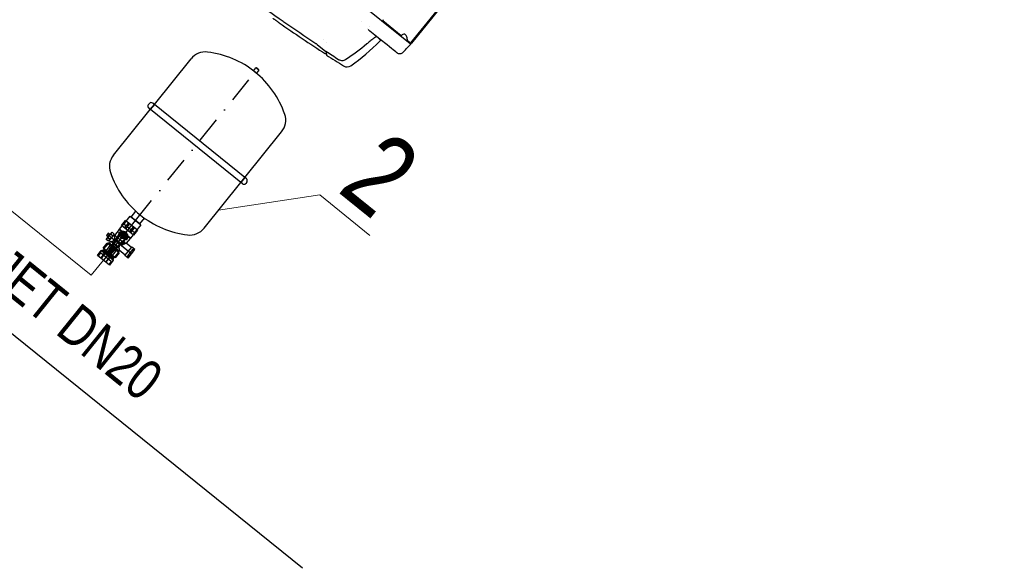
# Model space of a CAD drawing. Header units: millimetres. Extents: x -596506442 to -596040348, y -1160311056 to -1159813945.
# Tile 54 of 77: x -596428841 to -596426418, y -1159904313 to -1159902963. Entities that reach past the tile are written whole.
import ezdxf
from ezdxf.enums import TextEntityAlignment as Align

# ---------------------------------------------------------------- set-up
doc = ezdxf.new("R2010")
doc.units = ezdxf.units.MM
doc.linetypes.add('CONTINOUS', pattern=[0])
doc.linetypes.add('DASHDOT', pattern=[25.4, 12.7, -6.35, 0, -6.35])
for name, color, linetype in [('01_zařízení', 7, 'Continuous'), ('Z-p_sv-popis', 7, 'Continuous'), ('ZARIZENI_DODAVKA UT', 7, 'Continuous')]:
    doc.layers.add(name, color=color, linetype=linetype)
doc.layers.add('ZTI-DPS-potr_studena', color=140, linetype='DASHDOT', lineweight=50)
doc.layers.add('ZTI-voda-zarizeni', color=7, linetype='Continuous', lineweight=30)
doc.styles.add('CP_ATTR', font='ROMANS.SHX')
doc.styles.get("Standard").update_dxf_attribs({"font": 'ic-simplex.shx', "width": 0.8})

# ---------------------------------------------------------------- blocks, each defined once
blk = doc.blocks.new('A$C639853A3')
at = {"layer": '01_zařízení', "extrusion": (0, 1, 0)}
for p, q in [((-5, 470), (-5, 478)), ((4.5, 478.5), (-4.5, 478.5)), ((-4.5, 469.5), (4.5, 469.5)), ((-3, 469), (-3, 469)), ((3, 469), (3, 469)), ((5, 470), (5, 478)), ((-143, 251.5), (-143, 395.5)), ((143, 251.5), (143, 395.5)), ((-154, 245.5), (-154, 241.5)), ((148, 251.5), (-148, 251.5)), ((-143, 235.5), (-143, 251.5)), ((-143, 251.5), (-143, 235.5)), ((143, 235.5), (143, 251.5)), ((143, 251.5), (143, 235.5)), ((154, 245.5), (154, 241.5)), ((148, 235.5), (-148, 235.5)), ((-143, 91.5), (-143, 235.5)), ((143, 91.5), (143, 235.5)), ((-13.5, 0), (-13.5, 18.4)), ((13.4, 0), (-13.5, 0)), ((13.4, 0), (13.4, 18.4))]:
    blk.add_line(p, q, dxfattribs=at)
at = {"layer": '01_zařízení', "linetype": 'DASHDOT', "ltscale": 5}
blk.add_line((-0.1, 0), (0, 478.5), dxfattribs=at)
at = {"layer": '01_zařízení'}
for centre, radius, start, end in [((0, 239), 230, 90, 122.0729), ((-4.5, 478), 0.5, 90, 180), ((-4.5, 470), 0.5, 180, 270), ((-3.5, 469), 0.5, 0, 90), ((0, 478.5), 1.5, 0, 180), ((0, 239), 230, 57.9271, 90), ((3.5, 469), 0.5, 90, 180), ((4.5, 478), 0.5, 0, 90), ((4.5, 470), 0.5, 270, 0), ((-98.5, 396.2), 44.5, 122.0796, 180.8666), ((98.5, 396.2), 44.5, 359.1334, 57.9204), ((-148, 245.5), 6, 90, 180), ((148, 245.5), 6, 0, 90), ((-148, 241.5), 6, 180, 270), ((148, 241.5), 6, 270, 0), ((-98.5, 90.8), 44.5, 179.1334, 237.9204), ((98.5, 90.8), 44.5, 302.0796, 0.8666), ((0, 248), 230, 237.9271, 270), ((0, 248), 230, 270, 302.0729)]:
    blk.add_arc(centre, radius, start, end, dxfattribs=at)
for p in [(0, 18), (0, 0)]:
    blk.add_point(p, dxfattribs=at)
at = {"layer": '01_zařízení', "linetype": 'ByBlock', "style": 'CP_ATTR', "flags": 9}
for tag in ['NAME', 'NUMBER', 'GROUP', 'ORDER-NO', 'PRODUCER', 'OTHER', 'TEXT_01', 'TEXT_02', 'TEXT_03', 'TEXT_04', 'TEXT_05', 'TEXT_06', 'TEXT_07', 'TEXT_08', 'TEXT_09', 'TEXT_10', 'TEXT_11', 'TEXT_12', 'TEXT_13', 'TEXT_14', 'TEXT_15', 'TEXT_16', 'TEXT_17', 'TEXT_18', 'TEXT_19', 'TEXT_20', 'TEXT_21', 'TEXT_22', 'TEXT_23', 'TEXT_24', 'TEXT_25', 'TEXT_26', 'TEXT_27', 'TEXT_28', 'TEXT_29', 'TEXT_30', 'TEXT_31', 'TEXT_32', 'TEXT_33', 'TEXT_34', 'TEXT_35', 'TEXT_36', 'TEXT_37', 'TEXT_38', 'TEXT_39', 'TEXT_40']:
    blk.add_attdef(tag, text='', height=0.00005, dxfattribs=at).set_placement((-0.1, 0), align=Align.MIDDLE_LEFT)

msp = doc.modelspace()

# ---------------------------------------------------------------- hatches: boundary and pattern name
at = {"layer": 'ZARIZENI_DODAVKA UT'}
h = msp.add_hatch(dxfattribs=at)
h.set_pattern_fill('ANSI31', color=256, scale=304.8, angle=36.122546, style=0)
h.set_pattern_definition([(81.12255, (-596437343.752, -1159897337.11), (-37.64359, 5.87965), [])])
edge = h.paths.add_edge_path()
edge.add_line((-596426419.082, -1159901209.061), (-596426422.176, -1159901206.567))
edge.add_ellipse((-596426420.278, -1159901207.198), major_axis=(-1.255, -1.557), ratio=1, start_angle=290.487315, end_angle=360)
edge.add_line((-596426421.533, -1159901208.755), (-596426419.898, -1159901210.073))
edge.add_ellipse((-596426420.714, -1159901211.085), major_axis=(1.012, -0.816), ratio=1, start_angle=0, end_angle=90, ccw=False)
edge.add_line((-596426419.702, -1159901211.901), (-596426667.608, -1159901519.378))
edge.add_line((-596426667.608, -1159901519.378), (-596426675.503, -1159901529.171))
edge.add_line((-596426675.503, -1159901529.171), (-596426674.491, -1159901529.987))
edge.add_line((-596426674.491, -1159901529.987), (-596426666.596, -1159901520.194))
edge.add_line((-596426666.596, -1159901520.194), (-596426418.69, -1159901212.717))
edge.add_ellipse((-596426420.714, -1159901211.085), major_axis=(1.632, 2.024), ratio=1, start_angle=270, end_angle=360)
h.paths.add_polyline_path([(-596428318.629, -1159901710.407), (-596428319.641, -1159901709.591), (-596428314.202, -1159901702.845), (-596428312.946, -1159901701.287), (-596428309.76, -1159901697.336), (-596428077.526, -1159901409.295), (-596428071.877, -1159901402.289), (-596428058.137, -1159901385.247), (-596428057.91, -1159901384.965), (-596428056.898, -1159901385.781), (-596428057.125, -1159901386.063), (-596428311.964, -1159901702.141), (-596428313.22, -1159901703.699)])
h.paths.add_polyline_path([(-596428541.016, -1159901986.235), (-596428542.028, -1159901985.419), (-596428541.366, -1159901984.598), (-596428535.718, -1159901977.592), (-596428358.127, -1159901757.325), (-596428357.115, -1159901758.141)])
edge = h.paths.add_edge_path()
edge.add_ellipse((-596427325.941, -1159900481.243), major_axis=(-1.632, -2.024), ratio=1, start_angle=180, end_angle=270)
edge.add_line((-596427327.965, -1159900479.611), (-596427719.761, -1159900965.557))
edge.add_line((-596427719.761, -1159900965.557), (-596427725.41, -1159900972.563))
edge.add_line((-596427725.41, -1159900972.563), (-596427726.071, -1159900973.384))
edge.add_line((-596427726.071, -1159900973.384), (-596427725.059, -1159900974.2))
edge.add_line((-596427725.059, -1159900974.2), (-596427326.953, -1159900480.427))
edge.add_ellipse((-596427325.941, -1159900481.243), major_axis=(1.012, -0.816), ratio=1, start_angle=90, end_angle=180, ccw=False)
edge.add_line((-596427325.125, -1159900480.231), (-596427323.49, -1159900481.549))
edge.add_ellipse((-596427322.234, -1159900479.992), major_axis=(1.721, 1.019), ratio=1, start_angle=200.487315, end_angle=270)
edge.add_line((-596427321.215, -1159900481.713), (-596427324.309, -1159900479.219))
h.paths.add_polyline_path([(-596427794.293, -1159901058), (-596427793.281, -1159901058.816), (-596427793.508, -1159901059.098), (-596427988.676, -1159901301.165), (-596427989.688, -1159901300.349), (-596427989.026, -1159901299.528), (-596427983.378, -1159901292.522), (-596427813.91, -1159901082.33), (-596427808.261, -1159901075.324), (-596427794.52, -1159901058.282)])
edge = h.paths.add_edge_path()
edge.add_line((-596428782.782, -1159902294.5), (-596428785.876, -1159902292.006))
edge.add_ellipse((-596428784.244, -1159902289.982), major_axis=(-1.632, -2.024), ratio=1, start_angle=270, end_angle=360, ccw=False)
edge.add_line((-596428786.268, -1159902288.35), (-596428629.866, -1159902094.365))
edge.add_line((-596428629.866, -1159902094.365), (-596428624.218, -1159902087.359))
edge.add_line((-596428624.218, -1159902087.359), (-596428610.477, -1159902070.317))
edge.add_line((-596428610.477, -1159902070.317), (-596428610.25, -1159902070.035))
edge.add_line((-596428610.25, -1159902070.035), (-596428609.238, -1159902070.851))
edge.add_line((-596428609.238, -1159902070.851), (-596428609.465, -1159902071.133))
edge.add_line((-596428609.465, -1159902071.133), (-596428785.256, -1159902289.166))
edge.add_ellipse((-596428784.244, -1159902289.982), major_axis=(-1.012, 0.816), ratio=1, start_angle=0, end_angle=90)
edge.add_line((-596428785.06, -1159902290.994), (-596428783.425, -1159902292.312))
edge.add_ellipse((-596428784.68, -1159902293.869), major_axis=(1.255, 1.557), ratio=1, start_angle=290.487316, end_angle=360, ccw=False)
edge = h.paths.add_edge_path()
edge.add_line((-596427880.65, -1159903021.848), (-596427883.743, -1159903019.354))
edge.add_ellipse((-596427882.724, -1159903021.075), major_axis=(-1.019, 1.721), ratio=1, start_angle=-69.512684, end_angle=0.000001, ccw=False)
edge.add_line((-596427881.468, -1159903019.518), (-596427879.834, -1159903020.836))
edge.add_ellipse((-596427879.018, -1159903019.824), major_axis=(1.012, -0.816), ratio=1, start_angle=270, end_angle=360)
edge.add_line((-596427878.006, -1159903020.64), (-596426714.507, -1159901577.548))
edge.add_line((-596426714.507, -1159901577.548), (-596426713.495, -1159901578.364))
edge.add_line((-596426713.495, -1159901578.364), (-596427876.994, -1159903021.456))
edge.add_ellipse((-596427879.018, -1159903019.824), major_axis=(-1.632, -2.024), ratio=1, start_angle=0, end_angle=90, ccw=False)

# ---------------------------------------------------------------- linework, layer by layer
for p, q in [((-596427878.006, -1159903020.64), (-596426714.507, -1159901577.548)), ((-596426713.495, -1159901578.364), (-596427876.994, -1159903021.456)), ((-596427883.743, -1159903019.354), (-596428787.9, -1159902290.374)), ((-596428000.553, -1159902967.566), (-596428000.529, -1159902967.585)), ((-596427946.801, -1159902963.426), (-596427947.732, -1159902967.763)), ((-596427901.872, -1159903003.068), (-596427947.427, -1159902966.339)), ((-596427985.479, -1159902986.112), (-596427985.479, -1159902986.112)), ((-596427980.814, -1159902980.72), (-596427980.815, -1159902980.72)), ((-596427953.86, -1159903012.139), (-596427953.86, -1159903012.139)), ((-596427899.973, -1159903000.875), (-596427902.723, -1159903004.052)), ((-596427891.401, -1159903000.361), (-596427891.401, -1159903000.361)), ((-596427887.616, -1159903011.094), (-596427888.329, -1159903015.657)), ((-596427881.468, -1159903019.518), (-596427888.097, -1159903014.174)), ((-596427878.625, -1159903023.48), (-596427883.743, -1159903019.354)), ((-596427881.468, -1159903019.518), (-596427879.834, -1159903020.836)), ((-596428108.392, -1159903024.797), (-596428087.343, -1159903041.768)), ((-596427889.539, -1159903035.234), (-596427878.625, -1159903023.48)), ((-596428086.462, -1159903046.26), (-596428087.113, -1159903047.068))]:
    msp.add_line(p, q, dxfattribs=at)
at = {"layer": 'ZARIZENI_DODAVKA UT', "linetype": 'CONTINOUS'}
msp.add_lwpolyline([(-596428145.096, -1159904312.823), (-596431426.127, -1159901667.479)], dxfattribs=at)
at = {"layer": 'ZARIZENI_DODAVKA UT'}
for centre, radius, start, end in [((-596425819.291, -1159899538.838), 4178.314, 235.230905, 237.106316), ((-596428090.392, -1159903013.31), 2.002, 159.565647, 159.566259), ((-596428082.895, -1159903019.354), 2, 162.194591, 162.197246), ((-596428375.996, -1159902589.391), 600, 305.707986, 314.618023), ((-596427955.272, -1159903015.763), 1, 314.618023, 8.498541), ((-596427899.472, -1159903009.242), 12, 351.122376, 47.73312), ((-596427882.724, -1159903021.075), 2, 51.122364, 120.635055), ((-596428086.715, -1159903040.99), 1, 231.122364, 236.996059), ((-596428329.224, -1159902626.973), 600, 315.885252, 317.122373), ((-596427879.018, -1159903019.824), 2.6, 231.122364, 321.122374), ((-596427879.018, -1159903019.824), 1.3, 231.122364, 321.122374), ((-596425819.981, -1159899539.694), 4178.314, 237.160256, 237.846142), ((-596428035.142, -1159903063.601), 16, 237.846142, 305.707986)]:
    msp.add_arc(centre, radius, start, end, dxfattribs=at)
for centre, major_axis, ratio, start_param, end_param in [((-596427984.693, -1159902989.345), (1.256, 1.556), 0.92044978, 0.00029219, 0.00031146), ((-596427895.436, -1159903004.802), (-4.671, 3.766), 0.99997033, 4.65325334, 6.24830722)]:
    msp.add_ellipse(centre, major_axis=major_axis, ratio=ratio, start_param=start_param, end_param=end_param, dxfattribs=at)
for points, knots in [([(-596428192.28, -1159902968.065), (-596428247.085, -1159902930.697), (-596428301, -1159902892.002), (-596428389.065, -1159902825.528), (-596428423.777, -1159902798.445), (-596428458.041, -1159902770.82)], [0, 0, 0, 0, 10.00287112, 10.00287112, 16.64228541, 16.64228541, 16.64228541, 16.64228541]), ([(-596428209.727, -1159902965.795), (-596428210.559, -1159902965.214), (-596428211.402, -1159902964.626), (-596428212.966, -1159902963.535), (-596428213.708, -1159902963.017), (-596428215.016, -1159902962.105), (-596428215.597, -1159902961.7), (-596428216.527, -1159902961.051), (-596428216.888, -1159902960.799), (-596428217.22, -1159902960.568), (-596428217.297, -1159902960.514), (-596428217.379, -1159902960.457), (-596428217.4, -1159902960.442), (-596428217.423, -1159902960.426), (-596428217.428, -1159902960.422), (-596428217.429, -1159902960.422), (-596428217.429, -1159902960.422), (-596428217.429, -1159902960.422), (-596428217.429, -1159902960.422), (-596428217.429, -1159902960.422)], [0, 0, 0, 0, 0.15217855, 0.15217855, 0.301681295, 0.301681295, 0.451016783, 0.451016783, 0.600110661, 0.600110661, 0.666032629, 0.666032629, 0.703223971, 0.703223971, 0.731107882, 0.731107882, 0.732414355, 0.732414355, 0.732600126, 0.732600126, 0.732600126, 0.732600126]), ([(-596428202.06, -1159902971.142), (-596428202.06, -1159902971.142), (-596428202.061, -1159902971.142), (-596428202.061, -1159902971.142), (-596428202.061, -1159902971.142), (-596428202.061, -1159902971.142), (-596428202.061, -1159902971.142), (-596428202.061, -1159902971.141), (-596428202.061, -1159902971.141), (-596428202.061, -1159902971.141), (-596428202.061, -1159902971.141), (-596428202.061, -1159902971.141), (-596428202.061, -1159902971.141), (-596428202.062, -1159902971.141), (-596428202.062, -1159902971.141), (-596428202.062, -1159902971.141), (-596428202.062, -1159902971.141), (-596428202.062, -1159902971.141), (-596428202.062, -1159902971.141), (-596428202.065, -1159902971.139), (-596428202.069, -1159902971.136), (-596428202.092, -1159902971.12), (-596428202.126, -1159902971.097), (-596428202.32, -1159902970.961), (-596428202.599, -1159902970.767), (-596428203.381, -1159902970.221), (-596428203.89, -1159902969.866), (-596428205.077, -1159902969.038), (-596428205.77, -1159902968.554), (-596428207.25, -1159902967.522), (-596428208.056, -1159902966.96), (-596428209.152, -1159902966.196), (-596428209.439, -1159902965.995), (-596428209.727, -1159902965.795)], [0, 0, 0, 0, 0.000041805, 0.000041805, 0.00006237, 0.00006237, 0.000079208, 0.000079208, 0.000146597, 0.000146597, 0.000220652, 0.000220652, 0.000442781, 0.000442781, 0.001109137, 0.001109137, 0.003108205, 0.003108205, 0.009105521, 0.009105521, 0.027100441, 0.027100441, 0.081166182, 0.081166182, 0.231808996, 0.231808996, 0.380412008, 0.380412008, 0.52942767, 0.52942767, 0.678665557, 0.678665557, 0.731205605, 0.731205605, 0.731205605, 0.731205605]), ([(-596428202.062, -1159902971.141), (-596428202.062, -1159902971.141), (-596428202.062, -1159902971.141), (-596428202.062, -1159902971.141), (-596428202.062, -1159902971.141), (-596428202.062, -1159902971.141), (-596428202.063, -1159902971.141), (-596428202.066, -1159902971.138), (-596428202.071, -1159902971.135), (-596428202.101, -1159902971.114), (-596428202.146, -1159902971.082), (-596428202.377, -1159902970.921), (-596428202.677, -1159902970.712), (-596428203.497, -1159902970.14), (-596428204.023, -1159902969.773), (-596428205.239, -1159902968.925), (-596428205.943, -1159902968.434), (-596428207.44, -1159902967.39), (-596428208.252, -1159902966.824), (-596428209.285, -1159902966.103), (-596428209.506, -1159902965.949), (-596428209.727, -1159902965.795)], [0.040622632, 0.040622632, 0.040622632, 0.040622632, 0.041196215, 0.041196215, 0.043489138, 0.043489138, 0.050368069, 0.050368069, 0.071009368, 0.071009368, 0.1330557, 0.1330557, 0.283827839, 0.283827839, 0.432408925, 0.432408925, 0.581380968, 0.581380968, 0.730649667, 0.730649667, 0.771058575, 0.771058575, 0.771058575, 0.771058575]), ([(-596427911.912, -1159903045.455), (-596427911.917, -1159903045.452), (-596427914.024, -1159903043.753), (-596427922.342, -1159903037.046), (-596427928.573, -1159903032.022), (-596427944.927, -1159903018.837), (-596427955.276, -1159903010.493), (-596427972.196, -1159902996.851), (-596427977.692, -1159902992.42), (-596427983.437, -1159902987.788)], [0, 0, 0, 0, 4.79572531, 4.79572531, 9.57987142, 9.57987142, 14.36326905, 14.36326905, 16.50957791, 16.50957791, 16.50957791, 16.50957791]), ([(-596427963.378, -1159903005.396), (-596427964.407, -1159903005.874), (-596427965.897, -1159903006.767), (-596427969.602, -1159903009.291), (-596427971.911, -1159903010.997), (-596427977.166, -1159903015.075), (-596427980.208, -1159903017.532), (-596427984.508, -1159903021.098), (-596427985.663, -1159903022.064), (-596427986.83, -1159903023.048)], [0.00001685, 0.00001685, 0.00001685, 0.00001685, 0.58847577, 0.58847577, 1.21365659, 1.21365659, 1.87543369, 1.87543369, 2.11216393, 2.11216393, 2.11216393, 2.11216393]), ([(-596427961.279, -1159903005.653), (-596427961.279, -1159903005.653), (-596427961.279, -1159903005.653), (-596427961.279, -1159903005.653), (-596427961.279, -1159903005.653), (-596427961.28, -1159903005.652), (-596427961.28, -1159903005.652), (-596427961.281, -1159903005.652), (-596427961.281, -1159903005.652), (-596427961.282, -1159903005.651), (-596427961.282, -1159903005.65), (-596427961.284, -1159903005.649), (-596427961.284, -1159903005.649), (-596427961.286, -1159903005.648), (-596427961.287, -1159903005.647), (-596427961.291, -1159903005.644), (-596427961.295, -1159903005.641), (-596427961.416, -1159903005.545), (-596427961.546, -1159903005.465), (-596427961.816, -1159903005.337), (-596427961.96, -1159903005.288), (-596427962.315, -1159903005.21), (-596427962.535, -1159903005.198), (-596427962.964, -1159903005.244), (-596427963.18, -1159903005.304), (-596427963.378, -1159903005.396)], [0.130294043, 0.130294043, 0.130294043, 0.130294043, 0.132355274, 0.132355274, 0.136271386, 0.136271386, 0.136967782, 0.136967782, 0.137316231, 0.137316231, 0.137667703, 0.137667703, 0.137843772, 0.137843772, 0.138019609, 0.138019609, 0.138733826, 0.138733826, 0.161238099, 0.161238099, 0.183656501, 0.183656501, 0.215806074, 0.215806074, 0.24849857, 0.24849857, 0.24849857, 0.24849857]), ([(-596427961.285, -1159903005.649), (-596427961.285, -1159903005.648), (-596427961.286, -1159903005.648), (-596427961.287, -1159903005.646), (-596427961.289, -1159903005.645), (-596427961.291, -1159903005.644), (-596427961.292, -1159903005.643), (-596427961.295, -1159903005.64), (-596427961.298, -1159903005.638), (-596427961.307, -1159903005.631), (-596427961.313, -1159903005.627), (-596427961.334, -1159903005.61), (-596427961.351, -1159903005.598), (-596427961.41, -1159903005.555), (-596427961.455, -1159903005.525), (-596427961.619, -1159903005.426), (-596427961.746, -1159903005.367), (-596427961.877, -1159903005.321)], [0.1655247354, 0.1655247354, 0.1655247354, 0.1655247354, 0.1659213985, 0.1659213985, 0.1663291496, 0.1663291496, 0.1665300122, 0.1665300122, 0.1670876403, 0.1670876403, 0.1682177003, 0.1682177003, 0.1712266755, 0.1712266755, 0.1792547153, 0.1792547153, 0.1999670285, 0.1999670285, 0.1999670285, 0.1999670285]), ([(-596427952.965, -1159903012.902), (-596427953.198, -1159903012.705), (-596427953.58, -1159903012.377), (-596427954.099, -1159903011.936), (-596427954.402, -1159903011.678), (-596427954.752, -1159903011.38), (-596427955.145, -1159903011.046)], [0.000010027, 0.000010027, 0.000010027, 0.000010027, 0.157845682, 0.157845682, 0.157845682, 0.249999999, 0.25, 0.25, 0.25]), ([(-596427953.471, -1159903014.787), (-596427953.618, -1159903014.934), (-596427953.766, -1159903015.083), (-596427954.042, -1159903015.364), (-596427954.173, -1159903015.499), (-596427954.398, -1159903015.735), (-596427954.496, -1159903015.839), (-596427954.605, -1159903015.96), (-596427954.635, -1159903015.993), (-596427954.68, -1159903016.045), (-596427954.697, -1159903016.065), (-596427954.712, -1159903016.084), (-596427954.716, -1159903016.088), (-596427954.716, -1159903016.088)], [0, 0, 0, 0, 0.031201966, 0.031201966, 0.062384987, 0.062384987, 0.092923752, 0.092923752, 0.107180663, 0.107180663, 0.119760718, 0.119760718, 0.127125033, 0.127125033, 0.127125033, 0.127125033]), ([(-596427952.941, -1159903012.927), (-596427952.887, -1159903012.982), (-596427952.841, -1159903013.043), (-596427952.761, -1159903013.178), (-596427952.73, -1159903013.251), (-596427952.673, -1159903013.445), (-596427952.661, -1159903013.571), (-596427952.691, -1159903013.841), (-596427952.739, -1159903013.974), (-596427952.834, -1159903014.129), (-596427952.862, -1159903014.168), (-596427952.907, -1159903014.222), (-596427952.922, -1159903014.24), (-596427952.946, -1159903014.265), (-596427952.954, -1159903014.273), (-596427952.966, -1159903014.285), (-596427952.97, -1159903014.289), (-596427952.977, -1159903014.295), (-596427952.979, -1159903014.297), (-596427952.982, -1159903014.3), (-596427952.983, -1159903014.302), (-596427952.985, -1159903014.303), (-596427952.985, -1159903014.303), (-596427952.985, -1159903014.304)], [-0.1203145, -0.1203145, -0.1203145, -0.1203145, -0.10495927, -0.10495927, -0.08786166, -0.08786166, -0.059913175, -0.059913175, -0.027653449, -0.027653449, -0.016157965, -0.016157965, -0.010545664, -0.010545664, -0.007626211, -0.007626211, -0.006037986, -0.006037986, -0.004876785, -0.004876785, -0.003930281, -0.003930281, -0.003706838, -0.003706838, -0.003706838, -0.003706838]), ([(-596428108.392, -1159903024.797), (-596428108.584, -1159903024.642), (-596428108.833, -1159903024.451), (-596428109.415, -1159903024.022), (-596428109.757, -1159903023.777), (-596428110.507, -1159903023.254), (-596428110.926, -1159903022.969), (-596428111.465, -1159903022.609), (-596428111.582, -1159903022.532), (-596428111.7, -1159903022.454)], [0, 0, 0, 0, 0.070030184, 0.070030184, 0.142608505, 0.142608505, 0.219101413, 0.219101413, 0.240199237, 0.240199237, 0.240199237, 0.240199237]), ([(-596428087.078, -1159903042.206), (-596428087.079, -1159903042.201), (-596428087.074, -1159903042.188), (-596428087.051, -1159903042.144), (-596428087.031, -1159903042.113), (-596428086.993, -1159903042.056), (-596428086.98, -1159903042.038), (-596428086.967, -1159903042.019)], [0.0002174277, 0.0002174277, 0.0002174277, 0.0002174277, 0.0125340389, 0.0125340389, 0.0261989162, 0.0261989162, 0.0318963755, 0.0318963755, 0.0318963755, 0.0318963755]), ([(-596428087.119, -1159903047.076), (-596428087.187, -1159903047.16), (-596428087.269, -1159903047.234), (-596428087.448, -1159903047.35), (-596428087.548, -1159903047.394), (-596428087.754, -1159903047.447), (-596428087.862, -1159903047.457), (-596428088.074, -1159903047.443), (-596428088.18, -1159903047.418), (-596428088.338, -1159903047.354), (-596428088.395, -1159903047.324), (-596428088.448, -1159903047.289)], [0, 0, 0, 0, 0.0161518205, 0.0161518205, 0.0320757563, 0.0320757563, 0.0480078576, 0.0480078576, 0.0639396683, 0.0639396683, 0.0735219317, 0.0735219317, 0.0735219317, 0.0735219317]), ([(-596428038.019, -1159903061.656), (-596428039.49, -1159903062.645), (-596428041.153, -1159903063.4), (-596428044.584, -1159903064.32), (-596428046.393, -1159903064.505), (-596428049.948, -1159903064.297), (-596428051.741, -1159903063.901), (-596428054.376, -1159903062.852), (-596428055.313, -1159903062.373), (-596428056.194, -1159903061.811)], [0, 0, 0, 0, 0.273555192, 0.273555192, 0.543639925, 0.543639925, 0.813548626, 0.813548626, 0.970236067, 0.970236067, 0.970236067, 0.970236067]), ([(-596427898.456, -1159903044.632), (-596427899.208, -1159903045.407), (-596427900.099, -1159903046.068), (-596427902.004, -1159903047.048), (-596427903.038, -1159903047.386), (-596427905.136, -1159903047.714), (-596427906.226, -1159903047.71), (-596427908.321, -1159903047.362), (-596427909.354, -1159903047.014), (-596427910.759, -1159903046.274), (-596427911.206, -1159903045.992), (-596427911.68, -1159903045.637), (-596427911.733, -1159903045.597), (-596427911.825, -1159903045.525), (-596427911.864, -1159903045.494), (-596427911.905, -1159903045.461), (-596427911.906, -1159903045.46), (-596427911.909, -1159903045.458), (-596427911.909, -1159903045.458), (-596427911.91, -1159903045.457), (-596427911.911, -1159903045.456), (-596427911.911, -1159903045.456), (-596427911.911, -1159903045.456), (-596427911.912, -1159903045.456), (-596427911.912, -1159903045.456), (-596427911.912, -1159903045.456)], [0, 0, 0, 0, 0.162081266, 0.162081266, 0.321300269, 0.321300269, 0.480622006, 0.480622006, 0.639940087, 0.639940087, 0.718827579, 0.718827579, 0.728786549, 0.728786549, 0.736255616, 0.736255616, 0.736605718, 0.736605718, 0.73673067, 0.73673067, 0.736793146, 0.736793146, 0.736824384, 0.736824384, 0.736840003, 0.736840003, 0.736840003, 0.736840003])]:
    msp.add_open_spline(points, degree=3, knots=knots, dxfattribs=at)
for points in [[(-596428190.446, -1159902969.325), (-596428191.057, -1159902968.902), (-596428191.67, -1159902968.481), (-596428192.28, -1159902968.065)], [(-596428111.7, -1159903022.454), (-596428138.148, -1159903005.044), (-596428164.4, -1159902987.332), (-596428190.446, -1159902969.325)], [(-596427983.437, -1159902987.788), (-596427983.437, -1159902987.788), (-596427983.437, -1159902987.788), (-596427983.437, -1159902987.788)], [(-596427959.326, -1159903007.49), (-596427960.107, -1159903006.827), (-596427960.957, -1159903006.103), (-596427961.877, -1159903005.321)], [(-596427959.326, -1159903007.49), (-596427957.593, -1159903008.964), (-596427956.198, -1159903010.151), (-596427955.145, -1159903011.046)], [(-596427952.957, -1159903014.277), (-596427953.128, -1159903014.447), (-596427953.299, -1159903014.617), (-596427953.471, -1159903014.787)], [(-596427952.94, -1159903012.926), (-596427952.94, -1159903012.926), (-596427952.941, -1159903012.926), (-596427952.941, -1159903012.927)], [(-596428056.195, -1159903061.811), (-596428066.579, -1159903055.196), (-596428076.934, -1159903048.535), (-596428087.26, -1159903041.828)], [(-596428087.083, -1159903042.212), (-596428086.25, -1159903047.646), (-596428086.006, -1159903049.223), (-596428085.844, -1159903050.274)], [(-596428084.591, -1159903043.682), (-596428084.591, -1159903043.682), (-596428084.591, -1159903043.682), (-596428084.591, -1159903043.682)], [(-596427986.83, -1159903023.048), (-596428003.156, -1159903036.815), (-596428020.268, -1159903049.718), (-596428038.019, -1159903061.656)], [(-596427911.912, -1159903045.455), (-596427911.912, -1159903045.455), (-596427911.912, -1159903045.455), (-596427911.912, -1159903045.455)], [(-596427911.912, -1159903045.456), (-596427911.912, -1159903045.456), (-596427911.912, -1159903045.456), (-596427911.912, -1159903045.455)]]:
    msp.add_open_spline(points, degree=3, dxfattribs=at)

# ---------------------------------------------------------------- texts
at = {"layer": 'ZTI-voda-zarizeni', "color": 0, "ltscale": 20, "insert": (-596427936.594, -1159903228.419), "char_height": 200, "width": 41.53802, "attachment_point": 1, "rotation": 321.122371, "line_spacing_factor": 0.748056, "bg_fill": 3, "box_fill_scale": 1, "bg_fill_color": 256, "bg_fill_true_color": 13158600, "bg_fill_transparency": 33554432}
msp.add_mtext('2', dxfattribs=at)

# ---------------------------------------------------------------- next in the draw order: linework, layer by layer
at = {"layer": 'ZTI-voda-zarizeni', "color": 0, "lineweight": 15, "ltscale": 20}
msp.add_line((-596427978.882, -1159903493.857), (-596428102.558, -1159903394.142), dxfattribs=at)

# ---------------------------------------------------------------- next in the draw order: texts
at = {"layer": 'Z-p_sv-popis', "ltscale": 10, "insert": (-596428543.85, -1159903906.777), "char_height": 100, "width": 858.57806, "attachment_point": 9, "rotation": 321.122371, "bg_fill": 3, "box_fill_scale": 1, "bg_fill_color": 256, "bg_fill_transparency": 0}
msp.add_mtext('FLOWJET DN20', dxfattribs=at)

# ---------------------------------------------------------------- next in the draw order: linework, layer by layer
for p, q in [((-596428565.401, -1159903469.032), (-596428634.757, -1159903555.055)), ((-596428571.677, -1159903476.817), (-596428555.986, -1159903457.355)), ((-596428565.669, -1159903539.466), (-596428625.067, -1159903491.575)), ((-596428606.507, -1159903502.044), (-596428607.702, -1159903494.015)), ((-596428616.705, -1159903509.236), (-596428617.248, -1159903509.44)), ((-596428614.817, -1159903509.474), (-596428616.705, -1159903509.236)), ((-596428596.53, -1159903524.218), (-596428595.62, -1159903526.236)), ((-596428595.62, -1159903526.236), (-596428595.777, -1159903530.606))]:
    msp.add_line(p, q)
at = {"extrusion": (-0.778488, 0.627659, 0)}
for p, q in [((-596428596.09, -1159903479.613), (-596428607.702, -1159903494.015)), ((-596428589.456, -1159903470.19), (-596428596.204, -1159903478.559)), ((-596428568.178, -1159903501.154), (-596428596.204, -1159903478.559)), ((-596428596.09, -1159903479.613), (-596428596.204, -1159903478.559)), ((-596428569.233, -1159903501.267), (-596428596.09, -1159903479.613)), ((-596428590.235, -1159903469.562), (-596428580.192, -1159903457.106)), ((-596428560.652, -1159903493.413), (-596428590.235, -1159903469.562)), ((-596428579.208, -1159903457.9), (-596428589.251, -1159903470.355)), ((-596428578.518, -1159903458.456), (-596428584.795, -1159903466.241)), ((-596428558.56, -1159903487.393), (-596428584.795, -1159903466.241)), ((-596428582.554, -1159903475.755), (-596428572.511, -1159903463.299)), ((-596428550.61, -1159903480.957), (-596428580.192, -1159903457.106)), ((-596428570.136, -1159903465.214), (-596428580.179, -1159903477.67)), ((-596428570.708, -1159903485.306), (-596428560.665, -1159903472.85)), ((-596428558.29, -1159903474.765), (-596428568.333, -1159903487.221)), ((-596428552.283, -1159903479.608), (-596428558.56, -1159903487.393)), ((-596428627.77, -1159903504.168), (-596428613.334, -1159903486.263)), ((-596428622.321, -1159903508.562), (-596428627.77, -1159903504.168)), ((-596428622.311, -1159903508.549), (-596428627.76, -1159903504.156)), ((-596428622.87, -1159903488.851), (-596428627.264, -1159903494.3)), ((-596428622.749, -1159903497.941), (-596428627.264, -1159903494.3)), ((-596428619.038, -1159903504.49), (-596428624.487, -1159903500.097)), ((-596428595.15, -1159903488.9), (-596428624.367, -1159903534.247)), ((-596428618.375, -1159903503.669), (-596428623.825, -1159903499.275)), ((-596428618.355, -1159903492.491), (-596428622.87, -1159903488.851)), ((-596428607.885, -1159903490.657), (-596428622.321, -1159903508.562)), ((-596428593.049, -1159903490.254), (-596428621.756, -1159903534.811)), ((-596428617.731, -1159903538.056), (-596428580.276, -1159903500.552)), ((-596428611.83, -1159903495.55), (-596428617.279, -1159903491.157)), ((-596428616.626, -1159903540.488), (-596428578.507, -1159903502.318)), ((-596428611.167, -1159903494.729), (-596428616.617, -1159903490.335)), ((-596428607.895, -1159903490.669), (-596428613.344, -1159903486.276)), ((-596428607.885, -1159903490.657), (-596428613.334, -1159903486.263)), ((-596428582.35, -1159903514.455), (-596428609.454, -1159903492.603)), ((-596428591.485, -1159903514.155), (-596428606.507, -1159903502.044)), ((-596428597.727, -1159903497.515), (-596428599.829, -1159903496.161)), ((-596428597.414, -1159903488.823), (-596428594.276, -1159903484.93)), ((-596428592.898, -1159903492.464), (-596428597.414, -1159903488.823)), ((-596428596.308, -1159903490.697), (-596428594.207, -1159903492.051)), ((-596428594.276, -1159903484.93), (-596428589.759, -1159903488.571)), ((-596428593.054, -1159903492.337), (-596428592.662, -1159903491.85)), ((-596428590.577, -1159903487.784), (-596428592.602, -1159903486.151)), ((-596428590.309, -1159903488.932), (-596428589.916, -1159903488.445)), ((-596428588.681, -1159903497.79), (-596428590.076, -1159903494.177)), ((-596428590.054, -1159903494.033), (-596428587.623, -1159903491.018)), ((-596428584.74, -1159903498.479), (-596428588.567, -1159903497.881)), ((-596428587.487, -1159903490.965), (-596428583.66, -1159903491.563)), ((-596428582.173, -1159903495.411), (-596428584.604, -1159903498.426)), ((-596428583.547, -1159903491.654), (-596428582.151, -1159903495.267)), ((-596428581.497, -1159903485.014), (-596428583.125, -1159903487.032)), ((-596428577.952, -1159903504.514), (-596428582.468, -1159903500.873)), ((-596428582.311, -1159903500.999), (-596428581.918, -1159903500.512)), ((-596428579.566, -1159903497.594), (-596428579.173, -1159903497.107)), ((-596428579.33, -1159903496.98), (-596428574.813, -1159903500.622)), ((-596428569.233, -1159903501.267), (-596428578.961, -1159903513.334)), ((-596428577.952, -1159903504.514), (-596428574.813, -1159903500.622)), ((-596428569.233, -1159903501.267), (-596428568.178, -1159903501.154)), ((-596428561.431, -1159903492.786), (-596428568.178, -1159903501.154)), ((-596428561.636, -1159903492.62), (-596428551.593, -1159903480.164)), ((-596428550.61, -1159903480.957), (-596428560.652, -1159903493.413)), ((-596428635.489, -1159903525.691), (-596428625.446, -1159903513.235)), ((-596428605.906, -1159903549.542), (-596428635.489, -1159903525.691)), ((-596428632.375, -1159903528.202), (-596428634.195, -1159903530.459)), ((-596428624.082, -1159903514.336), (-596428634.124, -1159903526.791)), ((-596428628.189, -1159903531.577), (-596428618.147, -1159903519.121)), ((-596428595.864, -1159903537.086), (-596428625.446, -1159903513.235)), ((-596428614.852, -1159903521.777), (-596428624.894, -1159903534.233)), ((-596428622.768, -1159903513.339), (-596428623.773, -1159903514.585)), ((-596428620.387, -1159903513.333), (-596428622.768, -1159903513.339)), ((-596428596.533, -1159903534.491), (-596428622.768, -1159903513.339)), ((-596428617.248, -1159903509.44), (-596428620.752, -1159903506.616)), ((-596428617.248, -1159903509.44), (-596428620.387, -1159903513.333)), ((-596428597.032, -1159903532.162), (-596428620.387, -1159903513.333)), ((-596428595.62, -1159903526.236), (-596428616.705, -1159903509.236)), ((-596428596.53, -1159903524.218), (-596428614.817, -1159903509.474)), ((-596428590.667, -1159903514.494), (-596428586.83, -1159903517.587)), ((-596428580.79, -1159903511.539), (-596428586.83, -1159903517.587)), ((-596428584.626, -1159903508.446), (-596428580.79, -1159903511.539)), ((-596428581.896, -1159903543.66), (-596428565.011, -1159903522.719)), ((-596428565.922, -1159903523.847), (-596428578.961, -1159903513.334)), ((-596428557.227, -1159903528.995), (-596428565.011, -1159903522.719)), ((-596428649.548, -1159903543.129), (-596428640.005, -1159903531.293)), ((-596428619.966, -1159903566.98), (-596428649.548, -1159903543.129)), ((-596428640.204, -1159903532.038), (-596428649.305, -1159903543.326)), ((-596428641.598, -1159903536.694), (-596428647.875, -1159903544.479)), ((-596428615.363, -1159903557.846), (-596428641.598, -1159903536.694)), ((-596428641.128, -1159903549.919), (-596428632.027, -1159903538.63)), ((-596428631.438, -1159903539.105), (-596428640.539, -1159903550.393)), ((-596428640.204, -1159903532.038), (-596428640.447, -1159903531.841)), ((-596428637.188, -1159903531.9), (-596428640.005, -1159903531.293)), ((-596428635.305, -1159903529.564), (-596428637.188, -1159903531.9)), ((-596428611.613, -1159903552.52), (-596428637.188, -1159903531.9)), ((-596428609.73, -1159903550.184), (-596428635.305, -1159903529.564)), ((-596428631.438, -1159903539.105), (-596428632.027, -1159903538.63)), ((-596428628.975, -1159903559.716), (-596428619.874, -1159903548.428)), ((-596428619.285, -1159903548.903), (-596428628.387, -1159903560.191)), ((-596428625.071, -1159903535.992), (-596428618.183, -1159903541.546)), ((-596428621.756, -1159903534.811), (-596428617.731, -1159903538.056)), ((-596428619.285, -1159903548.903), (-596428619.874, -1159903548.428)), ((-596428616.501, -1159903541), (-596428606.458, -1159903528.545)), ((-596428603.164, -1159903531.201), (-596428613.206, -1159903543.657)), ((-596428609.73, -1159903550.184), (-596428611.613, -1159903552.52)), ((-596428611.613, -1159903552.52), (-596428610.423, -1159903555.144)), ((-596428609.02, -1159903547.032), (-596428610.841, -1159903549.289)), ((-596428607.271, -1159903548.442), (-596428597.228, -1159903535.986)), ((-596428595.864, -1159903537.086), (-596428605.906, -1159903549.542)), ((-596428596.533, -1159903534.491), (-596428597.538, -1159903535.737)), ((-596428595.777, -1159903530.606), (-596428597.032, -1159903532.162)), ((-596428597.032, -1159903532.162), (-596428596.533, -1159903534.491)), ((-596428580.985, -1159903542.531), (-596428595.777, -1159903530.606)), ((-596428574.111, -1159903549.936), (-596428581.896, -1159903543.66)), ((-596428563.277, -1159903528.533), (-596428575.845, -1159903544.122)), ((-596428571.953, -1159903547.26), (-596428575.845, -1159903544.122)), ((-596428574.111, -1159903549.936), (-596428557.227, -1159903528.995)), ((-596428570.112, -1159903544.977), (-596428574.005, -1159903541.839)), ((-596428565.669, -1159903539.466), (-596428569.561, -1159903536.327)), ((-596428561.225, -1159903533.954), (-596428565.117, -1159903530.816)), ((-596428559.384, -1159903531.671), (-596428563.277, -1159903528.533)), ((-596428615.363, -1159903557.846), (-596428621.64, -1159903565.631)), ((-596428620.21, -1159903566.784), (-596428611.109, -1159903555.496)), ((-596428610.423, -1159903555.144), (-596428619.966, -1159903566.98)), ((-596428610.865, -1159903555.692), (-596428611.109, -1159903555.496))]:
    msp.add_line(p, q, dxfattribs=at)
msp.add_lwpolyline([(-596428542.868, -1159903467.931), (-596428558.56, -1159903487.393), (-596428584.795, -1159903466.241), (-596428569.103, -1159903446.779)], close=True)
for points in [[(-596428614.817, -1159903509.474), (-596428614.702, -1159903509.429), (-596428614.584, -1159903509.382), (-596428614.464, -1159903509.333), (-596428614.342, -1159903509.284), (-596428614.218, -1159903509.232), (-596428614.092, -1159903509.179), (-596428613.965, -1159903509.125), (-596428613.836, -1159903509.07), (-596428613.707, -1159903509.013), (-596428613.576, -1159903508.954), (-596428613.443, -1159903508.894), (-596428613.307, -1159903508.832), (-596428613.169, -1159903508.767), (-596428613.028, -1159903508.699), (-596428612.885, -1159903508.63), (-596428612.74, -1159903508.558), (-596428612.593, -1159903508.483), (-596428612.445, -1159903508.407), (-596428612.295, -1159903508.327), (-596428612.144, -1159903508.245), (-596428611.991, -1159903508.161), (-596428611.838, -1159903508.074), (-596428611.684, -1159903507.985), (-596428611.529, -1159903507.893), (-596428611.374, -1159903507.798), (-596428611.218, -1159903507.7), (-596428611.063, -1159903507.6), (-596428610.907, -1159903507.498), (-596428610.752, -1159903507.392), (-596428610.597, -1159903507.283), (-596428610.444, -1159903507.172), (-596428610.291, -1159903507.057), (-596428610.139, -1159903506.94), (-596428609.988, -1159903506.82), (-596428609.839, -1159903506.698), (-596428609.691, -1159903506.573), (-596428609.545, -1159903506.445), (-596428609.401, -1159903506.315), (-596428609.259, -1159903506.183), (-596428609.119, -1159903506.048), (-596428608.981, -1159903505.912), (-596428608.846, -1159903505.772), (-596428608.714, -1159903505.631), (-596428608.584, -1159903505.488), (-596428608.457, -1159903505.343), (-596428608.334, -1159903505.195), (-596428608.213, -1159903505.046), (-596428608.095, -1159903504.894), (-596428607.98, -1159903504.74), (-596428607.867, -1159903504.583), (-596428607.757, -1159903504.423), (-596428607.65, -1159903504.262), (-596428607.545, -1159903504.098), (-596428607.443, -1159903503.933), (-596428607.344, -1159903503.766), (-596428607.247, -1159903503.598), (-596428607.154, -1159903503.428), (-596428607.063, -1159903503.257), (-596428606.975, -1159903503.085), (-596428606.889, -1159903502.913), (-596428606.807, -1159903502.739), (-596428606.728, -1159903502.566), (-596428606.651, -1159903502.392), (-596428606.578, -1159903502.218), (-596428606.507, -1159903502.044)], [(-596428591.485, -1159903514.155), (-596428591.651, -1159903514.243), (-596428591.816, -1159903514.334), (-596428591.98, -1159903514.428), (-596428592.142, -1159903514.524), (-596428592.302, -1159903514.623), (-596428592.46, -1159903514.725), (-596428592.616, -1159903514.83), (-596428592.77, -1159903514.938), (-596428592.922, -1159903515.049), (-596428593.072, -1159903515.164), (-596428593.219, -1159903515.282), (-596428593.363, -1159903515.403), (-596428593.505, -1159903515.528), (-596428593.575, -1159903515.592), (-596428593.644, -1159903515.656), (-596428593.712, -1159903515.722), (-596428593.78, -1159903515.788), (-596428593.847, -1159903515.856), (-596428593.913, -1159903515.924), (-596428593.978, -1159903515.994), (-596428594.043, -1159903516.064), (-596428594.106, -1159903516.135), (-596428594.169, -1159903516.208), (-596428594.231, -1159903516.281), (-596428594.292, -1159903516.355), (-596428594.352, -1159903516.43), (-596428594.411, -1159903516.506), (-596428594.469, -1159903516.582), (-596428594.526, -1159903516.659), (-596428594.582, -1159903516.737), (-596428594.636, -1159903516.815), (-596428594.69, -1159903516.894), (-596428594.742, -1159903516.973), (-596428594.793, -1159903517.053), (-596428594.843, -1159903517.134), (-596428594.892, -1159903517.215), (-596428594.941, -1159903517.296), (-596428595.034, -1159903517.461), (-596428595.123, -1159903517.627), (-596428595.208, -1159903517.795), (-596428595.289, -1159903517.965), (-596428595.367, -1159903518.137), (-596428595.441, -1159903518.31), (-596428595.511, -1159903518.484), (-596428595.578, -1159903518.66), (-596428595.641, -1159903518.838), (-596428595.702, -1159903519.016), (-596428595.759, -1159903519.195), (-596428595.814, -1159903519.375), (-596428595.866, -1159903519.556), (-596428595.915, -1159903519.738), (-596428595.961, -1159903519.92), (-596428596.005, -1159903520.103), (-596428596.047, -1159903520.286), (-596428596.086, -1159903520.47), (-596428596.123, -1159903520.653), (-596428596.158, -1159903520.837), (-596428596.191, -1159903521.021), (-596428596.222, -1159903521.205), (-596428596.251, -1159903521.388), (-596428596.279, -1159903521.571), (-596428596.305, -1159903521.754), (-596428596.329, -1159903521.936), (-596428596.352, -1159903522.118), (-596428596.374, -1159903522.299), (-596428596.394, -1159903522.479), (-596428596.412, -1159903522.658), (-596428596.43, -1159903522.836), (-596428596.446, -1159903523.014), (-596428596.461, -1159903523.19), (-596428596.475, -1159903523.365), (-596428596.488, -1159903523.538), (-596428596.499, -1159903523.711), (-596428596.51, -1159903523.881), (-596428596.521, -1159903524.05), (-596428596.53, -1159903524.218)]]:
    msp.add_lwpolyline(points)
for radius in [7.164, 5, 2.75, 2]:
    msp.add_circle((-596428586.114, -1159903494.722), radius)
at = {"extrusion": (0, 0, -1)}
msp.add_circle((596428586.805, -1159903512.149), 0.75, dxfattribs=at)
for radius, start, end in [(10.75, 32.793373, 52.873999), (8.25, 32.793369, 224.961879), (10.75, 115.429905, 224.961879)]:
    msp.add_arc((596428586.114, -1159903494.722), radius, start, end, dxfattribs=at)
for centre, radius, start, end in [((-596428586.114, -1159903494.722), 10.75, 64.570095, 127.126001), ((-596428586.114, -1159903494.722), 4, 170.077395, 172.16734), ((-596428586.114, -1159903494.722), 4, 230.077394, 232.167347), ((-596428586.114, -1159903494.722), 4, 110.077394, 112.167345), ((-596428586.114, -1159903494.722), 4, 290.077394, 292.167345), ((-596428586.114, -1159903494.722), 4, 50.077394, 52.167347), ((-596428586.114, -1159903494.722), 4, 350.077395, 352.16734), ((-596428582.662, -1159903384.755), 129.701, 266.099108, 270.137512), ((-596428567.403, -1159903553.953), 42.231, 105.883954, 110.728444), ((-596428648.178, -1159903550.296), 19.924, 35.839265, 66.40547), ((-596428649.856, -1159903573.782), 39.264, 40.218926, 62.025821), ((-596428620.164, -1159903536.955), 5, 168.897336, 293.34741), ((-596428620.164, -1159903536.955), 5, 147.206923, 168.89703), ((-596428627.26, -1159903567.161), 19.924, 35.839265, 66.40547), ((-596428619.948, -1159903537.273), 4.623, 292.451053, 315.934477)]:
    msp.add_arc(centre, radius, start, end)
at = {"layer": 'ZTI-DPS-potr_studena', "color": 140, "linetype": 'DASHDOT', "lineweight": 15, "ltscale": 25}
msp.add_line((-596428664.545, -1159903592.148), (-596428634.674, -1159903555.098), dxfattribs=at)
msp.add_lwpolyline([(-596428664.545, -1159903592.148), (-596429317.655, -1159903065.576)], dxfattribs=at)
at = {"layer": 'ZTI-voda-zarizeni', "color": 0, "lineweight": 15, "ltscale": 20}
msp.add_line((-596428102.558, -1159903394.142), (-596428351.415, -1159903431.602), dxfattribs=at)

# ---------------------------------------------------------------- next in the draw order: block references
at = {"layer": '01_zařízení', "ltscale": 15, "rotation": 321.1223710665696}
msp.add_blockref('A$C639853A3', (-596428555.902, -1159903457.397), dxfattribs=at)

doc.saveas('drawing.dxf')
